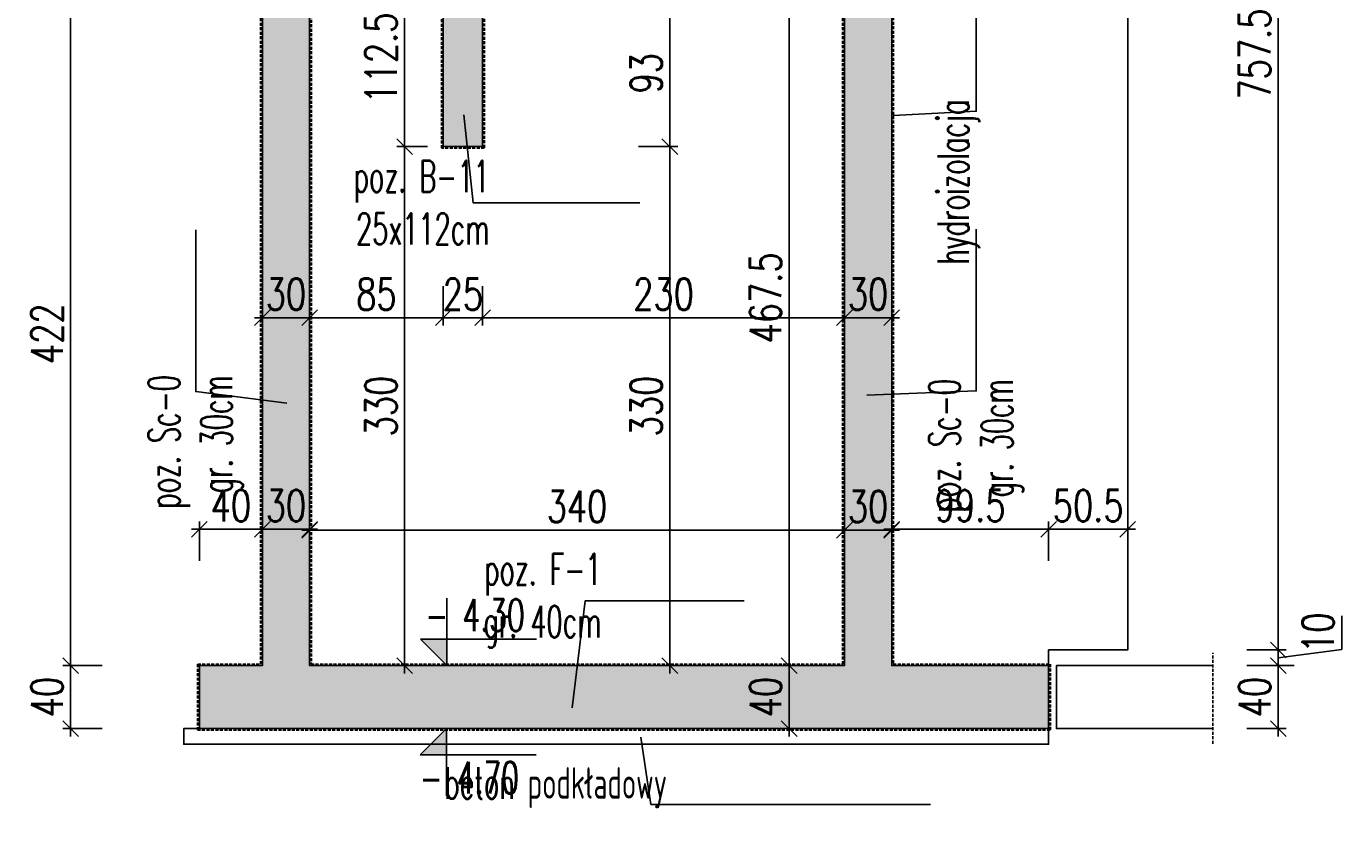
# Model space of a CAD drawing. Header units: millimetres. Extents: x -303 to 588072, y -379 to 357555.
# Tile 21 of 88: x 539086 to 539922, y 335621 to 336138. Entities that reach past the tile are written whole.
import ezdxf

# ---------------------------------------------------------------- set-up
doc = ezdxf.new("R2010")
doc.units = ezdxf.units.MM
doc.header["$LTSCALE"] = 0.15
doc.header["$MEASUREMENT"] = 0
doc.header["$PDSIZE"] = -5
doc.linetypes.add('DASHED', pattern=[19.05, 12.7, -6.35])
for name, color, linetype in [('3', 4, 'Continuous'), ('5', 8, 'Continuous'), ('RFD_1', 2, 'Continuous'), ('RFD_2', 4, 'DASHED'), ('RFD_3', 4, 'Continuous'), ('RFD_5', 8, 'Continuous'), ('RFD_5 @ 10', 8, 'Continuous')]:
    doc.layers.add(name, color=color, linetype=linetype)
doc.styles.get("Standard").update_dxf_attribs({"font": 'simplex.shx', "width": 0.75})
doc.styles.add('txt3', font='simplex.shx', dxfattribs={"width": 0.75, "height": 20})
doc.dimstyles.new('opis 1.1', dxfattribs={"dimscale": 0, "dimtxt": 2, "dimasz": 1, "dimexe": 0.5, "dimexo": 1, "dimgap": 0, "dimtad": 0, "dimdec": 1, "dimrnd": 0.5, "dimdsep": 46, "dimtxsty": 'Standard', "dimblk1": 'OBLIQUE', "dimblk2": 'OBLIQUE', "dimsah": 1, "dimcen": 1, "dimdle": 0.5, "dimclrd": 256, "dimclre": 256, "dimclrt": 4, "dimadec": 0, "dimazin": 2, "dimtm": 1e-09, "dimtfac": 0.75, "dimtdec": 1, "dimtmove": 0, "dimatfit": 3, "dimfxl": 0, "dimtvp": 0.75, "dimtolj": 1, "dimtzin": 0, "dimlwd": -1, "dimlwe": -1, "dimarcsym": 0})

# ---------------------------------------------------------------- blocks, each defined once
blk = doc.blocks.new('_Oblique')
at = {"color": 0, "linetype": 'ByBlock', "lineweight": -2}
blk.add_line((-0.5, -0.5), (0.5, 0.5), dxfattribs=at)
blk = doc.blocks.new('*D1426')
at = {"layer": 'Defpoints', "color": 0, "lineweight": 80}
for p in [(539251.23, 336153.67), (539114.34, 335731.67), (539236.23, 335731.67)]:
    blk.add_point(p, dxfattribs=at)
at = {"layer": 'RFD_5'}
for p, q in [((539134.34, 336153.67), (539109.34, 336153.67)), ((539114.34, 336158.67), (539114.34, 335726.67)), ((539134.34, 335731.67), (539109.34, 335731.67))]:
    blk.add_line(p, q, dxfattribs=at)
at = {"layer": 'RFD_5', "xscale": 10, "yscale": 10, "zscale": 10}
for p, rotation in [((539114.34, 336153.67), 90), ((539114.34, 335731.67), 270)]:
    blk.add_blockref('_Oblique', p, dxfattribs=dict(at, rotation=rotation))
at = {"layer": 'RFD_5', "color": 4, "insert": (539099.34, 335942.67), "char_height": 20, "attachment_point": 5, "rotation": 90}
blk.add_mtext('\\A1;422', dxfattribs=at)
blk = doc.blocks.new('*D1427')
at = {"layer": 'Defpoints', "color": 0, "lineweight": 80}
for p in [(539236.23, 335731.67), (539114.34, 335691.67), (539235.37, 335691.67)]:
    blk.add_point(p, dxfattribs=at)
at = {"layer": 'RFD_5'}
for p, q in [((539114.34, 335736.67), (539114.34, 335686.67)), ((539134.34, 335731.67), (539109.34, 335731.67)), ((539134.34, 335691.67), (539109.34, 335691.67))]:
    blk.add_line(p, q, dxfattribs=at)
at = {"layer": 'RFD_5', "xscale": 10, "yscale": 10, "zscale": 10}
for p, rotation in [((539114.34, 335731.67), 90), ((539114.34, 335691.67), 270)]:
    blk.add_blockref('_Oblique', p, dxfattribs=dict(at, rotation=rotation))
at = {"layer": 'RFD_5', "color": 4, "insert": (539099.34, 335711.67), "char_height": 20, "attachment_point": 5, "rotation": 90}
blk.add_mtext('\\A1;40', dxfattribs=at)
blk = doc.blocks.new('*D1434')
at = {"layer": 'Defpoints', "color": 0, "lineweight": 80}
for p in [(539786.29, 336499.17), (539735.94, 335741.67), (539881.94, 335741.67)]:
    blk.add_point(p, dxfattribs=at)
at = {"layer": 'RFD_5'}
for p, q in [((539881.94, 336504.17), (539881.94, 335736.67)), ((539861.94, 336499.17), (539886.94, 336499.17)), ((539861.94, 335741.67), (539886.94, 335741.67))]:
    blk.add_line(p, q, dxfattribs=at)
at = {"layer": 'RFD_5', "xscale": 10, "yscale": 10, "zscale": 10}
for p, rotation in [((539881.94, 336499.17), 90), ((539881.94, 335741.67), 270)]:
    blk.add_blockref('_Oblique', p, dxfattribs=dict(at, rotation=rotation))
at = {"layer": 'RFD_5', "color": 4, "insert": (539866.94, 336120.42), "char_height": 20, "attachment_point": 5, "rotation": 90}
blk.add_mtext('\\A1;757.5', dxfattribs=at)
blk = doc.blocks.new('*D1435')
at = {"layer": 'Defpoints', "color": 0, "lineweight": 80}
for p in [(539659.55, 335731.67), (539659.55, 335691.67), (539881.94, 335691.67)]:
    blk.add_point(p, dxfattribs=at)
at = {"layer": 'RFD_5'}
for p, q in [((539881.94, 335736.67), (539881.94, 335686.67)), ((539861.94, 335731.67), (539886.94, 335731.67)), ((539861.94, 335691.67), (539886.94, 335691.67))]:
    blk.add_line(p, q, dxfattribs=at)
at = {"layer": 'RFD_5', "xscale": 10, "yscale": 10, "zscale": 10}
for p, rotation in [((539881.94, 335731.67), 90), ((539881.94, 335691.67), 270)]:
    blk.add_blockref('_Oblique', p, dxfattribs=dict(at, rotation=rotation))
at = {"layer": 'RFD_5', "color": 4, "insert": (539866.94, 335711.67), "char_height": 20, "attachment_point": 5, "rotation": 90}
blk.add_mtext('\\A1;40', dxfattribs=at)
blk = doc.blocks.new('*D1437')
at = {"layer": 'Defpoints', "color": 0, "lineweight": 80}
for p in [(539778.55, 335741.67), (539881.94, 335731.67), (539881.94, 335731.67)]:
    blk.add_point(p, dxfattribs=at)
at = {"layer": 'RFD_5'}
for p, q in [((539922.24, 335763.27), (539922.24, 335741.84)), ((539861.94, 335741.67), (539886.94, 335741.67)), ((539881.94, 335746.67), (539881.94, 335726.67)), ((539922.24, 335741.84), (539881.94, 335736.67)), ((539891.94, 335731.67), (539886.94, 335731.67))]:
    blk.add_line(p, q, dxfattribs=at)
at = {"layer": 'RFD_5', "xscale": 10, "yscale": 10, "zscale": 10}
for p, rotation in [((539881.94, 335741.67), 90), ((539881.94, 335731.67), 270)]:
    blk.add_blockref('_Oblique', p, dxfattribs=dict(at, rotation=rotation))
at = {"layer": 'RFD_5', "color": 4, "insert": (539907.24, 335752.55), "char_height": 20, "attachment_point": 5, "rotation": 90}
blk.add_mtext('\\A1;10', dxfattribs=at)
blk = doc.blocks.new('*D1446')
at = {"layer": 'Defpoints', "color": 0, "lineweight": 80}
for p in [(539571.08, 336199.17), (539547.31, 335731.67), (539571.08, 335731.67)]:
    blk.add_point(p, dxfattribs=at)
at = {"layer": 'RFD_5'}
for p, q in [((539571.08, 336204.17), (539571.08, 335726.67)), ((539561.08, 336199.17), (539566.08, 336199.17)), ((539557.31, 335731.67), (539576.08, 335731.67))]:
    blk.add_line(p, q, dxfattribs=at)
at = {"layer": 'RFD_5', "xscale": 10, "yscale": 10, "zscale": 10}
for p, rotation in [((539571.08, 336199.17), 90), ((539571.08, 335731.67), 270)]:
    blk.add_blockref('_Oblique', p, dxfattribs=dict(at, rotation=rotation))
at = {"layer": 'RFD_5', "color": 4, "insert": (539556.08, 335965.42), "char_height": 20, "attachment_point": 5, "rotation": 90}
blk.add_mtext('\\A1;467.5', dxfattribs=at)
blk = doc.blocks.new('*D1447')
at = {"layer": 'Defpoints', "color": 0, "lineweight": 80}
for p in [(539547.31, 335731.67), (539548.25, 335691.67), (539571.08, 335691.67)]:
    blk.add_point(p, dxfattribs=at)
at = {"layer": 'RFD_5'}
for p, q in [((539571.08, 335736.67), (539571.08, 335686.67)), ((539557.31, 335731.67), (539576.08, 335731.67)), ((539558.25, 335691.67), (539576.08, 335691.67))]:
    blk.add_line(p, q, dxfattribs=at)
at = {"layer": 'RFD_5', "xscale": 10, "yscale": 10, "zscale": 10}
for p, rotation in [((539571.08, 335731.67), 90), ((539571.08, 335691.67), 270)]:
    blk.add_blockref('_Oblique', p, dxfattribs=dict(at, rotation=rotation))
at = {"layer": 'RFD_5', "color": 4, "insert": (539556.08, 335711.67), "char_height": 20, "attachment_point": 5, "rotation": 90}
blk.add_mtext('\\A1;40', dxfattribs=at)
blk = doc.blocks.new('324r232')
at = {"layer": 'RFD_5'}
blk.add_hatch(color=256, dxfattribs=at).paths.add_polyline_path([(0, 16.56), (-16.56, 16.56), (0, 0)])
at = {"layer": '5'}
blk.add_line((56.33, 16.56), (-16.56, 16.56), dxfattribs=at)
at = {"layer": 'RFD_5'}
for points in [[(0, 42.33), (0, 16.56)], [(-16.56, 16.56), (0, 0)], [(0, 0), (0, 16.56)]]:
    blk.add_lwpolyline(points, dxfattribs=at)
blk = doc.blocks.new('*D1454')
at = {"layer": 'Defpoints', "color": 0, "lineweight": 80}
for p in [(539351.22, 336061.67), (539376.22, 336061.67), (539376.22, 335952.82)]:
    blk.add_point(p, dxfattribs=at)
at = {"layer": 'RFD_5'}
for p, q in [((539351.22, 335972.82), (539351.22, 335947.82)), ((539376.22, 335972.82), (539376.22, 335947.82)), ((539346.22, 335952.82), (539381.22, 335952.82))]:
    blk.add_line(p, q, dxfattribs=at)
at = {"layer": 'RFD_5', "xscale": 10, "yscale": 10, "zscale": 10, "rotation": 180}
blk.add_blockref('_Oblique', (539351.22, 335952.82), dxfattribs=at)
at = {"layer": 'RFD_5', "xscale": 10, "yscale": 10, "zscale": 10}
blk.add_blockref('_Oblique', (539376.22, 335952.82), dxfattribs=at)
at = {"layer": 'RFD_5', "color": 4, "insert": (539363.72, 335967.82), "char_height": 20, "attachment_point": 5}
blk.add_mtext('\\A1;25', dxfattribs=at)
blk = doc.blocks.new('*D1455')
at = {"layer": 'Defpoints', "color": 0, "lineweight": 80}
for p in [(539376.22, 336061.67), (539606.23, 336005.32), (539606.23, 335952.82)]:
    blk.add_point(p, dxfattribs=at)
at = {"layer": 'RFD_5'}
for p, q in [((539376.22, 335972.82), (539376.22, 335947.82)), ((539606.23, 335972.82), (539606.23, 335947.82)), ((539371.22, 335952.82), (539611.23, 335952.82))]:
    blk.add_line(p, q, dxfattribs=at)
at = {"layer": 'RFD_5', "xscale": 10, "yscale": 10, "zscale": 10, "rotation": 180}
blk.add_blockref('_Oblique', (539376.22, 335952.82), dxfattribs=at)
at = {"layer": 'RFD_5', "xscale": 10, "yscale": 10, "zscale": 10}
blk.add_blockref('_Oblique', (539606.23, 335952.82), dxfattribs=at)
at = {"layer": 'RFD_5', "color": 4, "insert": (539491.23, 335967.82), "char_height": 20, "attachment_point": 5}
blk.add_mtext('\\A1;230', dxfattribs=at)
blk = doc.blocks.new('*D1456')
at = {"layer": 'Defpoints', "color": 0, "lineweight": 80}
for p in [(539636.23, 335995.61), (539606.23, 335952.82), (539636.23, 335952.82)]:
    blk.add_point(p, dxfattribs=at)
at = {"layer": 'RFD_5'}
for p, q in [((539636.23, 335972.82), (539636.23, 335947.82)), ((539606.23, 335962.82), (539606.23, 335957.82)), ((539601.23, 335952.82), (539641.23, 335952.82))]:
    blk.add_line(p, q, dxfattribs=at)
at = {"layer": 'RFD_5', "xscale": 10, "yscale": 10, "zscale": 10, "rotation": 180}
blk.add_blockref('_Oblique', (539606.23, 335952.82), dxfattribs=at)
at = {"layer": 'RFD_5', "xscale": 10, "yscale": 10, "zscale": 10}
blk.add_blockref('_Oblique', (539636.23, 335952.82), dxfattribs=at)
at = {"layer": 'RFD_5', "color": 4, "insert": (539621.23, 335967.82), "char_height": 20, "attachment_point": 5}
blk.add_mtext('\\A1;30', dxfattribs=at)
blk = doc.blocks.new('*D1457')
at = {"layer": 'Defpoints', "color": 0, "lineweight": 80}
for p in [(539351.22, 336061.67), (539266.23, 335998.5), (539266.23, 335952.82)]:
    blk.add_point(p, dxfattribs=at)
at = {"layer": 'RFD_5'}
for p, q in [((539266.23, 335972.82), (539266.23, 335947.82)), ((539351.22, 335972.82), (539351.22, 335947.82)), ((539356.22, 335952.82), (539261.23, 335952.82))]:
    blk.add_line(p, q, dxfattribs=at)
at = {"layer": 'RFD_5', "xscale": 10, "yscale": 10, "zscale": 10, "rotation": 180}
blk.add_blockref('_Oblique', (539266.23, 335952.82), dxfattribs=at)
at = {"layer": 'RFD_5', "xscale": 10, "yscale": 10, "zscale": 10}
blk.add_blockref('_Oblique', (539351.22, 335952.82), dxfattribs=at)
at = {"layer": 'RFD_5', "color": 4, "insert": (539308.73, 335967.82), "char_height": 20, "attachment_point": 5}
blk.add_mtext('\\A1;85', dxfattribs=at)
blk = doc.blocks.new('*D1458')
at = {"layer": 'Defpoints', "color": 0, "lineweight": 80}
for p in [(539236.23, 335999.6), (539266.23, 335998.5), (539236.23, 335952.82)]:
    blk.add_point(p, dxfattribs=at)
at = {"layer": 'RFD_5'}
for p, q in [((539236.23, 335972.82), (539236.23, 335947.82)), ((539266.23, 335972.82), (539266.23, 335947.82)), ((539271.23, 335952.82), (539231.23, 335952.82))]:
    blk.add_line(p, q, dxfattribs=at)
at = {"layer": 'RFD_5', "xscale": 10, "yscale": 10, "zscale": 10, "rotation": 180}
blk.add_blockref('_Oblique', (539236.23, 335952.82), dxfattribs=at)
at = {"layer": 'RFD_5', "xscale": 10, "yscale": 10, "zscale": 10}
blk.add_blockref('_Oblique', (539266.23, 335952.82), dxfattribs=at)
at = {"layer": 'RFD_5', "color": 4, "insert": (539251.23, 335967.82), "char_height": 20, "attachment_point": 5}
blk.add_mtext('\\A1;30', dxfattribs=at)
blk = doc.blocks.new('*D1460')
at = {"layer": 'Defpoints', "color": 0, "lineweight": 80}
for p in [(539376.22, 336154.9), (539376.22, 336061.67), (539495.21, 336061.67)]:
    blk.add_point(p, dxfattribs=at)
at = {"layer": 'RFD_5'}
for p, q in [((539495.21, 336159.9), (539495.21, 336056.67)), ((539475.21, 336154.9), (539500.21, 336154.9)), ((539475.21, 336061.67), (539500.21, 336061.67))]:
    blk.add_line(p, q, dxfattribs=at)
at = {"layer": 'RFD_5', "xscale": 10, "yscale": 10, "zscale": 10}
for p, rotation in [((539495.21, 336154.9), 90), ((539495.21, 336061.67), 270)]:
    blk.add_blockref('_Oblique', p, dxfattribs=dict(at, rotation=rotation))
at = {"layer": 'RFD_5', "color": 4, "insert": (539480.21, 336108.28), "char_height": 20, "attachment_point": 5, "rotation": 90}
blk.add_mtext('\\A1;93', dxfattribs=at)
blk = doc.blocks.new('*D1461')
at = {"layer": 'Defpoints', "color": 0, "lineweight": 80}
for p in [(539376.22, 336061.67), (539495.21, 335731.67), (539497.08, 335731.67)]:
    blk.add_point(p, dxfattribs=at)
at = {"layer": 'RFD_5'}
for p, q in [((539475.21, 336061.67), (539500.21, 336061.67)), ((539495.21, 336066.67), (539495.21, 335726.67)), ((539495.21, 335731.67), (539490.21, 335731.67))]:
    blk.add_line(p, q, dxfattribs=at)
at = {"layer": 'RFD_5', "xscale": 10, "yscale": 10, "zscale": 10}
for p, rotation in [((539495.21, 336061.67), 90), ((539495.21, 335731.67), 270)]:
    blk.add_blockref('_Oblique', p, dxfattribs=dict(at, rotation=rotation))
at = {"layer": 'RFD_5', "color": 4, "insert": (539480.21, 335896.67), "char_height": 20, "attachment_point": 5, "rotation": 90}
blk.add_mtext('\\A1;330', dxfattribs=at)
blk = doc.blocks.new('*D1462')
at = {"layer": 'Defpoints', "color": 0, "lineweight": 80}
for p in [(539351.22, 336174.17), (539326.66, 336061.67), (539351.22, 336061.67)]:
    blk.add_point(p, dxfattribs=at)
at = {"layer": 'RFD_5'}
for p, q in [((539326.66, 336179.17), (539326.66, 336056.67)), ((539341.22, 336174.17), (539321.66, 336174.17)), ((539341.22, 336061.67), (539321.66, 336061.67))]:
    blk.add_line(p, q, dxfattribs=at)
at = {"layer": 'RFD_5', "xscale": 10, "yscale": 10, "zscale": 10}
for p, rotation in [((539326.66, 336174.17), 90), ((539326.66, 336061.67), 270)]:
    blk.add_blockref('_Oblique', p, dxfattribs=dict(at, rotation=rotation))
at = {"layer": 'RFD_5', "color": 4, "insert": (539311.66, 336117.92), "char_height": 20, "attachment_point": 5, "rotation": 90}
blk.add_mtext('\\A1;112.5', dxfattribs=at)
blk = doc.blocks.new('*D1463')
at = {"layer": 'Defpoints', "color": 0, "lineweight": 80}
for p in [(539351.22, 336061.67), (539326.66, 335731.67), (539393.16, 335731.67)]:
    blk.add_point(p, dxfattribs=at)
at = {"layer": 'RFD_5'}
for p, q in [((539341.22, 336061.67), (539321.66, 336061.67)), ((539326.66, 336066.67), (539326.66, 335726.67)), ((539346.66, 335731.67), (539321.66, 335731.67))]:
    blk.add_line(p, q, dxfattribs=at)
at = {"layer": 'RFD_5', "xscale": 10, "yscale": 10, "zscale": 10}
for p, rotation in [((539326.66, 336061.67), 90), ((539326.66, 335731.67), 270)]:
    blk.add_blockref('_Oblique', p, dxfattribs=dict(at, rotation=rotation))
at = {"layer": 'RFD_5', "color": 4, "insert": (539311.66, 335896.67), "char_height": 20, "attachment_point": 5, "rotation": 90}
blk.add_mtext('\\A1;330', dxfattribs=at)
blk = doc.blocks.new('*D1473')
at = {"layer": 'Defpoints', "color": 0, "lineweight": 80}
for p in [(539266.23, 335818.35), (539236.23, 335731.67), (539266.23, 335731.67)]:
    blk.add_point(p, dxfattribs=at)
at = {"layer": 'RFD_5'}
for p, q in [((539231.23, 335818.35), (539271.23, 335818.35)), ((539236.23, 335798.35), (539236.23, 335823.35)), ((539266.23, 335798.35), (539266.23, 335823.35))]:
    blk.add_line(p, q, dxfattribs=at)
at = {"layer": 'RFD_5', "xscale": 10, "yscale": 10, "zscale": 10, "rotation": 180}
blk.add_blockref('_Oblique', (539236.23, 335818.35), dxfattribs=at)
at = {"layer": 'RFD_5', "xscale": 10, "yscale": 10, "zscale": 10}
blk.add_blockref('_Oblique', (539266.23, 335818.35), dxfattribs=at)
at = {"layer": 'RFD_5', "color": 4, "insert": (539251.23, 335833.35), "char_height": 20, "attachment_point": 5}
blk.add_mtext('\\A1;30', dxfattribs=at)
blk = doc.blocks.new('*D1474')
at = {"layer": 'Defpoints', "color": 0, "lineweight": 80}
for p in [(539606.23, 335817.79), (539606.23, 335784.39), (539266.23, 335731.67)]:
    blk.add_point(p, dxfattribs=at)
at = {"layer": 'RFD_5'}
for p, q in [((539261.23, 335817.79), (539611.23, 335817.79)), ((539266.23, 335797.79), (539266.23, 335822.79)), ((539606.23, 335797.79), (539606.23, 335822.79))]:
    blk.add_line(p, q, dxfattribs=at)
at = {"layer": 'RFD_5', "xscale": 10, "yscale": 10, "zscale": 10, "rotation": 180}
blk.add_blockref('_Oblique', (539266.23, 335817.79), dxfattribs=at)
at = {"layer": 'RFD_5', "xscale": 10, "yscale": 10, "zscale": 10}
blk.add_blockref('_Oblique', (539606.23, 335817.79), dxfattribs=at)
at = {"layer": 'RFD_5', "color": 4, "insert": (539436.23, 335832.79), "char_height": 20, "attachment_point": 5}
blk.add_mtext('\\A1;340', dxfattribs=at)
blk = doc.blocks.new('*D1475')
at = {"layer": 'Defpoints', "color": 0, "lineweight": 80}
for p in [(539636.23, 335817.79), (539606.23, 335784.39), (539636.23, 335784.05)]:
    blk.add_point(p, dxfattribs=at)
at = {"layer": 'RFD_5'}
for p, q in [((539601.23, 335817.79), (539641.23, 335817.79)), ((539606.23, 335797.79), (539606.23, 335822.79)), ((539636.23, 335797.79), (539636.23, 335822.79))]:
    blk.add_line(p, q, dxfattribs=at)
at = {"layer": 'RFD_5', "xscale": 10, "yscale": 10, "zscale": 10, "rotation": 180}
blk.add_blockref('_Oblique', (539606.23, 335817.79), dxfattribs=at)
at = {"layer": 'RFD_5', "xscale": 10, "yscale": 10, "zscale": 10}
blk.add_blockref('_Oblique', (539636.23, 335817.79), dxfattribs=at)
at = {"layer": 'RFD_5', "color": 4, "insert": (539621.23, 335832.79), "char_height": 20, "attachment_point": 5}
blk.add_mtext('\\A1;30', dxfattribs=at)
blk = doc.blocks.new('*D1476')
at = {"layer": 'Defpoints', "color": 0, "lineweight": 80}
for p in [(539735.94, 335818.35), (539636.23, 335784.05), (539735.94, 335731.67)]:
    blk.add_point(p, dxfattribs=at)
at = {"layer": 'RFD_5'}
for p, q in [((539631.23, 335818.35), (539740.94, 335818.35)), ((539636.23, 335798.35), (539636.23, 335823.35)), ((539735.94, 335798.35), (539735.94, 335823.35))]:
    blk.add_line(p, q, dxfattribs=at)
at = {"layer": 'RFD_5', "xscale": 10, "yscale": 10, "zscale": 10, "rotation": 180}
blk.add_blockref('_Oblique', (539636.23, 335818.35), dxfattribs=at)
at = {"layer": 'RFD_5', "xscale": 10, "yscale": 10, "zscale": 10}
blk.add_blockref('_Oblique', (539735.94, 335818.35), dxfattribs=at)
at = {"layer": 'RFD_5', "color": 4, "insert": (539686.08, 335833.35), "char_height": 20, "attachment_point": 5}
blk.add_mtext('\\A1;99.5', dxfattribs=at)
blk = doc.blocks.new('*D1477')
at = {"layer": 'Defpoints', "color": 0, "lineweight": 80}
for p in [(539786.29, 335818.35), (539786.29, 335761.88), (539735.94, 335731.67)]:
    blk.add_point(p, dxfattribs=at)
at = {"layer": 'RFD_5'}
for p, q in [((539730.94, 335818.35), (539791.29, 335818.35)), ((539735.94, 335798.35), (539735.94, 335823.35)), ((539786.29, 335798.35), (539786.29, 335823.35))]:
    blk.add_line(p, q, dxfattribs=at)
at = {"layer": 'RFD_5', "xscale": 10, "yscale": 10, "zscale": 10, "rotation": 180}
blk.add_blockref('_Oblique', (539735.94, 335818.35), dxfattribs=at)
at = {"layer": 'RFD_5', "xscale": 10, "yscale": 10, "zscale": 10}
blk.add_blockref('_Oblique', (539786.29, 335818.35), dxfattribs=at)
at = {"layer": 'RFD_5', "color": 4, "insert": (539761.11, 335833.35), "char_height": 20, "attachment_point": 5}
blk.add_mtext('\\A1;50.5', dxfattribs=at)
blk = doc.blocks.new('*D1478')
at = {"layer": 'Defpoints', "color": 0, "lineweight": 80}
for p in [(539196.23, 335818.35), (539196.23, 335731.67), (539236.23, 335731.67)]:
    blk.add_point(p, dxfattribs=at)
at = {"layer": 'RFD_5'}
for p, q in [((539241.23, 335818.35), (539191.23, 335818.35)), ((539196.23, 335798.35), (539196.23, 335823.35)), ((539236.23, 335798.35), (539236.23, 335823.35))]:
    blk.add_line(p, q, dxfattribs=at)
at = {"layer": 'RFD_5', "xscale": 10, "yscale": 10, "zscale": 10, "rotation": 180}
blk.add_blockref('_Oblique', (539196.23, 335818.35), dxfattribs=at)
at = {"layer": 'RFD_5', "xscale": 10, "yscale": 10, "zscale": 10}
blk.add_blockref('_Oblique', (539236.23, 335818.35), dxfattribs=at)
at = {"layer": 'RFD_5', "color": 4, "insert": (539216.23, 335833.35), "char_height": 20, "attachment_point": 5}
blk.add_mtext('\\A1;40', dxfattribs=at)

msp = doc.modelspace()

# ---------------------------------------------------------------- hatches: boundary and pattern name
at = {"layer": 'RFD_5'}
h = msp.add_hatch(dxfattribs=at)
h.set_pattern_fill('ANSI33', color=256, scale=50, angle=90)
h.set_pattern_definition([(135, (869598.563, -203820.071), (-8.83883476, -8.83883476), []), (135, (869598.563, -203811.232), (-8.83883476, -8.83883476), [6.25, -3.125])])
h.paths.add_polyline_path([(539196.23, 335691.67), (539196.23, 335731.67), (539236.23, 335731.67), (539236.23, 336153.67), (539266.23, 336153.67), (539266.23, 335731.67), (539606.23, 335731.67), (539606.23, 336199.17), (539464.77, 336199.17), (539376.22, 336154.9), (539376.22, 336061.67), (539351.22, 336061.67), (539351.22, 336174.17), (539381.22, 336174.17), (539381.22, 336189.17), (539411.22, 336189.17), (539411.22, 336204.17), (539441.22, 336204.17), (539441.22, 336219.17), (539606.23, 336219.17), (539606.23, 336499.17), (539266.23, 336499.17), (539266.23, 336484.17), (539236.23, 336484.17), (539236.23, 336519.17), (539786.29, 336519.17), (539786.29, 336499.17), (539636.23, 336499.17), (539636.23, 335731.67), (539735.94, 335731.67), (539735.94, 335691.67)])
h.paths.add_polyline_path([(539236.22, 337416.15), (539236.22, 337381.15), (539266.22, 337381.15), (539266.22, 337396.15), (539606.22, 337396.15), (539606.22, 337119.15), (539266.23, 337119.15), (539236.23, 337119.15), (539236.23, 337084.15), (539266.23, 337084.15), (539266.23, 337099.15), (539606.22, 337099.15), (539606.22, 336819.17), (539236.23, 336819.17), (539236.23, 336784.17), (539266.23, 336784.17), (539266.23, 336799.17), (539606.23, 336799.17), (539606.23, 336784.17), (539636.23, 336784.17), (539636.23, 337416.15)])

# ---------------------------------------------------------------- linework, layer by layer
at = {"layer": 'RFD_1', "color": 254, "linetype": 'DASHED', "lineweight": 30}
for points in [[(539637.23, 336498.17), (539637.23, 335732.67), (539736.94, 335732.67), (539736.94, 335690.67), (539195.23, 335690.67), (539195.23, 335732.67), (539235.23, 335732.67), (539235.23, 336154.67)], [(539267.23, 336153.67), (539267.23, 335732.67), (539605.23, 335732.67), (539605.23, 336198.17), (539465, 336198.17), (539377.22, 336154.28), (539377.22, 336060.67), (539350.22, 336060.67), (539350.22, 336161.67)]]:
    msp.add_lwpolyline(points, dxfattribs=at)
at = {"layer": 'RFD_1'}
for points in [[(539636.23, 336499.17), (539636.23, 335731.67), (539735.94, 335731.67), (539735.94, 335691.67), (539196.23, 335691.67), (539196.23, 335731.67), (539236.23, 335731.67), (539236.23, 336153.67)], [(539266.23, 336153.67), (539266.23, 335731.67), (539606.23, 335731.67), (539606.23, 336199.17)], [(539376.22, 336154.9), (539376.22, 336061.67), (539351.22, 336061.67), (539351.22, 336174.17)]]:
    msp.add_lwpolyline(points, dxfattribs=at)
at = {"layer": 'RFD_2'}
msp.add_line((539840.42, 335682), (539840.42, 335739.9), dxfattribs=at)
at = {"layer": 'RFD_3'}
msp.add_lwpolyline([(539636.23, 336519.17), (539786.29, 336519.17), (539786.29, 335741.67), (539735.94, 335741.67), (539735.94, 335731.67)], dxfattribs=at)
at = {"layer": 'RFD_5'}
for points in [[(539690, 336208.41), (539690, 336084.09), (539637.23, 336081.5)], [(539476.19, 336025.89), (539370.21, 336025.89), (539364.36, 336081.77)], [(539193.94, 336008.68), (539193.94, 335905.92), (539251.81, 335898.42)], [(539690, 336009.05), (539690, 335906.29), (539620.47, 335903.7)], [(539542.54, 335772.78), (539441.32, 335772.78), (539433.19, 335704.78)], [(539840.42, 335691.67), (539740.94, 335691.67), (539740.94, 335731.67), (539840.42, 335731.67)], [(539196.23, 335691.67), (539186.23, 335691.67), (539186.23, 335681.67), (539735.94, 335681.67), (539735.94, 335691.67)], [(539660.97, 335643.47), (539483.05, 335643.47), (539476.78, 335686.15)]]:
    msp.add_lwpolyline(points, dxfattribs=at)

# ---------------------------------------------------------------- block references
at = {"layer": 'RFD_5', "yscale": 1.012500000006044}
for p, xscale, zscale, rotation in [((539353.52, 335731.67), 1.012500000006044, 1.012500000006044, 359.9999986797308), ((539353.33, 335691.67), -1.012500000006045, 1.012500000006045, 179.9999986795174)]:
    msp.add_blockref('324r232', p, dxfattribs=dict(at, xscale=xscale, zscale=zscale, rotation=rotation))

# ---------------------------------------------------------------- texts
at = {"layer": '3', "color": 4, "char_height": 20, "attachment_point": 6, "style": 'txt3'}
for s, insert, rotation in [('{\\Fsimplex.shx;\\W5.18421;  }{\\A1;\\W0.80000x;hydroizolacja}', (539678.58, 336091.63, 40), 89.99978), ('{\\Fsimplex.shx;\\W8.00000; }{\\A1;\\W0.80000x;poz. B-11}\\P{\\Fsimplex.shx;\\W8.00000; }{\\A1;\\W0.80000x;25x112cm}', (539380.65, 336026.07, 40), 359.99978), ('{\\Fsimplex.shx;\\W8.52632; }{\\A1;\\W0.80000x;poz. Sc-0}\\P{\\Fsimplex.shx;\\W8.52632; }{\\A1;\\W0.80000x;gr. 30cm}', (539193.76, 335916.36, 40), 89.99978), ('{\\Fsimplex.shx;\\W8.52632; }{\\A1;\\W0.80000x;poz. Sc-0}\\P{\\Fsimplex.shx;\\W8.52632; }{\\A1;\\W0.80000x;gr. 30cm}', (539689.83, 335913.83, 40), 89.99978), ('{\\Fsimplex.shx;\\W7.42105; }{\\A1;\\W0.80000x;poz. F-1}\\P{\\Fsimplex.shx;\\W7.42105; }{\\A1;\\W0.80000x;gr. 40cm}', (539451.76, 335772.95, 40), 359.99978), ('{\\Fsimplex.shx;\\W7.52632;  }{\\A1;\\W0.80000x;beton podkładowy}', (539493.48, 335654.05, 40), 359.99978)]:
    msp.add_mtext(s, dxfattribs=dict(at, insert=insert, rotation=rotation))
at = {"layer": '3', "char_height": 20.25, "style": 'txt3'}
for s, insert, width, attachment_point, rotation in [('{\\W0.65;- 4.30}', (539402.96, 335773.85), 129.9198, 3, 0), ('{\\W0.65;- 4.70}', (539399.34, 335650.27), 377.0795, 9, 360)]:
    msp.add_mtext(s, dxfattribs=dict(at, insert=insert, width=width, attachment_point=attachment_point, rotation=rotation))

# ---------------------------------------------------------------- dimensions: what is measured, and where the dimension line sits
at = {"layer": 'RFD_5 @ 10'}
for base, p1, p2, override, picture, middle in [((539881.94, 335741.67), (539786.29, 336499.17), (539735.94, 335741.67), {"dimscale": 0, "dimtmove": 1}, '*D1434', (539866.94, 336120.42)), ((539571.08, 335731.67), (539571.08, 336199.17), (539547.31, 335731.67), {"dimscale": 0, "dimtmove": 1}, '*D1446', (539556.08, 335965.42)), ((539326.66, 336061.67), (539351.22, 336174.17), (539351.22, 336061.67), {"dimscale": 0}, '*D1462', (539311.66, 336117.92)), ((539114.34, 335731.67), (539251.23, 336153.67), (539236.23, 335731.67), {"dimscale": 0, "dimtmove": 1}, '*D1426', (539099.34, 335942.67)), ((539326.66, 335731.67), (539351.22, 336061.67), (539393.16, 335731.67), {"dimscale": 0, "dimtmove": 1}, '*D1463', (539311.66, 335896.67)), ((539495.21, 335731.67), (539376.22, 336061.67), (539497.08, 335731.67), {"dimscale": 0, "dimtmove": 1}, '*D1461', (539480.21, 335896.67)), ((539114.34, 335691.67), (539236.23, 335731.67), (539235.37, 335691.67), {"dimscale": 0, "dimtmove": 1}, '*D1427', (539099.34, 335711.67)), ((539571.08, 335691.67), (539547.31, 335731.67), (539548.25, 335691.67), {"dimscale": 0, "dimtmove": 1}, '*D1447', (539556.08, 335711.67)), ((539881.94, 335691.67), (539659.55, 335731.67), (539659.55, 335691.67), {"dimscale": 0, "dimtmove": 1}, '*D1435', (539866.94, 335711.67))]:
    dim = msp.add_linear_dim(base=base, p1=p1, p2=p2, angle=90, dimstyle='opis 1.1', override=override, dxfattribs=at)
    dim.commit()
    dim.dimension.update_dxf_attribs({"geometry": picture, "text_midpoint": middle})
for base, p1, p2, picture, middle in [((539495.21, 336061.67), (539376.22, 336154.9), (539376.22, 336061.67), '*D1460', (539495.21, 336108.28)), ((539881.94, 335731.67), (539778.55, 335741.67), (539881.94, 335731.67), '*D1437', (539922.24, 335741.84))]:
    dim = msp.add_linear_dim(base=base, p1=p1, p2=p2, angle=90, dimstyle='opis 1.1', override={"dimscale": 0, "dimtmove": 1}, dxfattribs=at)
    dim.commit()
    dim.dimension.update_dxf_attribs({"geometry": picture, "text_midpoint": middle, "dimtype": 160})
for base, p1, p2, override, picture, middle in [((539266.23, 335952.82), (539351.22, 336061.67), (539266.23, 335998.5), {"dimscale": 0, "dimtmove": 1}, '*D1457', (539308.73, 335967.82)), ((539376.22, 335952.82), (539351.22, 336061.67), (539376.22, 336061.67), {"dimscale": 0}, '*D1454', (539363.72, 335967.82)), ((539606.23, 335952.82), (539376.22, 336061.67), (539606.23, 336005.32), {"dimscale": 0, "dimtmove": 1}, '*D1455', (539491.23, 335967.82)), ((539236.23, 335952.82), (539266.23, 335998.5), (539236.23, 335999.6), {"dimscale": 0, "dimtmove": 1}, '*D1458', (539251.23, 335967.82)), ((539636.23, 335952.82), (539606.23, 335952.82), (539636.23, 335995.61), {"dimscale": 0, "dimtmove": 1}, '*D1456', (539621.23, 335967.82)), ((539196.23, 335818.35), (539236.23, 335731.67), (539196.23, 335731.67), {"dimscale": 0, "dimtmove": 1}, '*D1478', (539216.23, 335833.35)), ((539266.23, 335818.35), (539236.23, 335731.67), (539266.23, 335731.67), {"dimscale": 0}, '*D1473', (539251.23, 335833.35)), ((539606.23, 335817.79), (539266.23, 335731.67), (539606.23, 335784.39), {"dimscale": 0, "dimtmove": 1}, '*D1474', (539436.23, 335832.79)), ((539636.23, 335817.79), (539606.23, 335784.39), (539636.23, 335784.05), {"dimscale": 0, "dimtmove": 1}, '*D1475', (539621.23, 335832.79)), ((539735.94, 335818.35), (539636.23, 335784.05), (539735.94, 335731.67), {"dimscale": 0, "dimtmove": 1}, '*D1476', (539686.08, 335833.35)), ((539786.2871, 335818.3532), (539735.9397, 335731.6698), (539786.2871, 335761.877), {"dimscale": 0, "dimtmove": 1}, '*D1477', (539761.1134, 335833.3532))]:
    dim = msp.add_linear_dim(base=base, p1=p1, p2=p2, dimstyle='opis 1.1', override=override, dxfattribs=at)
    dim.commit()
    dim.dimension.update_dxf_attribs({"geometry": picture, "text_midpoint": middle})

doc.saveas('drawing.dxf')
